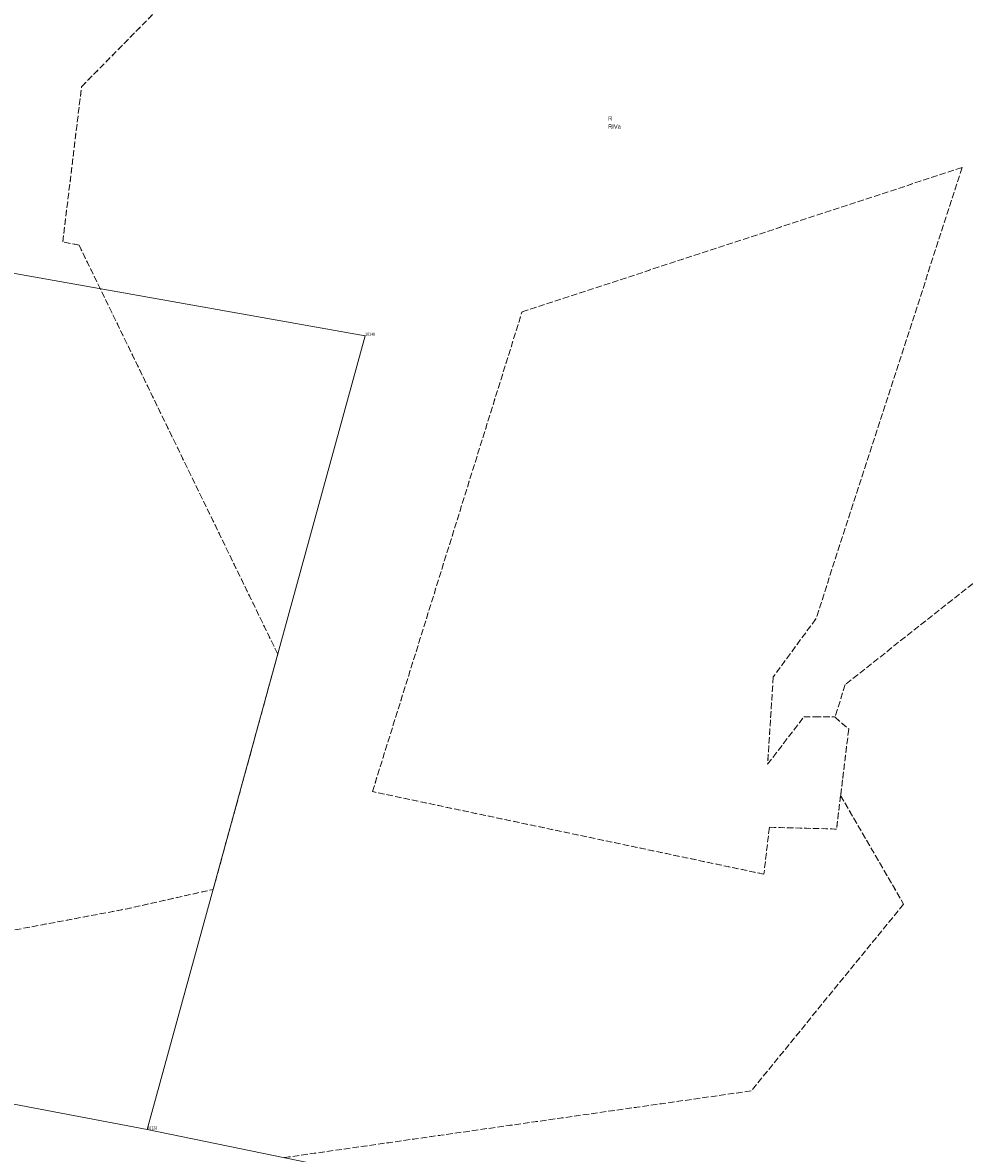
# Model space of a CAD drawing. Header units: metres. Extents: x 6524698 to 6533081, y 5883213 to 5896811.
# Tile 111 of 167: x 6527573 to 6527792, y 5892988 to 5893250. Entities that reach past the tile are written whole.
import ezdxf
from ezdxf import colors
from ezdxf.entities.mleader import LeaderData, LeaderLine
from ezdxf.enums import TextEntityAlignment as Align
from ezdxf.math import Vec2, Vec3

# ---------------------------------------------------------------- set-up
doc = ezdxf.new("R2010")
doc.units = ezdxf.units.M
doc.header["$MEASUREMENT"] = 0
for name, pattern in [('mapa zasadnicza$0$219-500', [0]), ('mapa zasadnicza$0$egkk-500', [2, 1.5, -0.5]), ('mapa zasadnicza$0$egug-500', [1, 0.5, -0.5])]:
    doc.linetypes.add(name, pattern=pattern)
doc.layers.get('0').update_dxf_attribs({"lineweight": 0})
for name, color, linetype in [('mapa zasadnicza$0$203-punkt graniczny', 7, 'Continuous'), ('mapa zasadnicza$0$203-punkt graniczny-Atr104', 7, 'Continuous'), ('mapa zasadnicza$0$209-oznaczenie konturu klasyfikacyjnego', 7, 'Continuous'), ('mapa zasadnicza$0$210-oznaczenie konturu użytku gruntowego', 7, 'Continuous'), ('mapa zasadnicza$0$217-kontur klasyfikacyjny', 7, 'Continuous'), ('mapa zasadnicza$0$218-kontur użytku gruntowego', 7, 'Continuous'), ('mapa zasadnicza$0$219-działka ewidencyjna', 7, 'Continuous')]:
    doc.layers.add(name, color=color, linetype=linetype)
doc.styles.add('mapa zasadnicza$0$STANDARD', font='Working1250', dxfattribs={"width": 0.75})
doc.styles.get("Standard").update_dxf_attribs({"font": 'arial.ttf'})

# ---------------------------------------------------------------- blocks, each defined once
blk = doc.blocks.new('mapa zasadnicza$0$203')
at = {"linetype": 'Continuous', "lineweight": 0}
h = blk.add_hatch(color=0, dxfattribs=at)
edge = h.paths.add_edge_path()
edge.add_arc((0, 0), 0.045, 0, 360)

msp = doc.modelspace()

# ---------------------------------------------------------------- linework, layer by layer
at = {"layer": 'mapa zasadnicza$0$217-kontur klasyfikacyjny', "color": 92, "linetype": 'mapa zasadnicza$0$egkk-500', "lineweight": 18, "flags": 128}
for points in [[(6527586.78, 5893235.42), (6527616.92, 5893266)], [(6527582.42, 5893199.39), (6527586.78, 5893235.42)], [(6527689.03, 5893183.15), (6527791.22, 5893216.68)], [(6527791.22, 5893216.68), (6527757.26, 5893111.96)], [(6527586.19, 5893198.68), (6527582.42, 5893199.39)], [(6527632.33, 5893103.77), (6527586.19, 5893198.68)], [(6527654.31, 5893071.88), (6527689.03, 5893183.15)], [(6527809.43, 5893132.52), (6527764.04, 5893096.71)], [(6527757.26, 5893111.96), (6527747.36, 5893098.5)], [(6527617.34, 5893049.18), (6527632.33, 5893103.77)], [(6527747.36, 5893098.5), (6527746.05, 5893078.22)], [(6527764.04, 5893096.71), (6527761.7, 5893089.11)], [(6527749.69, 5893082.98), (6527754.45, 5893089.19)], [(6527754.45, 5893089.19), (6527756.96, 5893089.19)], [(6527756.96, 5893089.19), (6527761.61, 5893089.19)], [(6527761.61, 5893089.19), (6527761.7, 5893089.11)], [(6527761.7, 5893089.11), (6527764.88, 5893086.35)], [(6527764.88, 5893086.35), (6527763.44, 5893074.57)], [(6527746.05, 5893078.22), (6527749.69, 5893082.98)], [(6527763.44, 5893074.57), (6527762.99, 5893070.96)], [(6527745.18, 5893052.72), (6527654.31, 5893071.88)], [(6527762.99, 5893070.96), (6527762.04, 5893063.18)], [(6527762.99, 5893070.96), (6527777.62, 5893045.75)], [(6527746.46, 5893063.59), (6527745.18, 5893052.72)], [(6527762.04, 5893063.18), (6527746.46, 5893063.59)], [(6527596.97, 5893044.6), (6527617.34, 5893049.18)], [(6527512.35, 5893028.71), (6527596.97, 5893044.6)], [(6527777.62, 5893045.75), (6527742.23, 5893002.43)], [(6527742.23, 5893002.43), (6527633.73, 5892986.94)]]:
    msp.add_lwpolyline(points, dxfattribs=at)
at = {"layer": 'mapa zasadnicza$0$218-kontur użytku gruntowego', "color": 3, "linetype": 'mapa zasadnicza$0$egug-500', "lineweight": 18, "flags": 128}
for points in [[(6527586.78, 5893235.42), (6527616.92, 5893266)], [(6527582.42, 5893199.39), (6527586.78, 5893235.42)], [(6527689.03, 5893183.15), (6527791.22, 5893216.68)], [(6527791.22, 5893216.68), (6527757.26, 5893111.96)], [(6527586.19, 5893198.68), (6527582.42, 5893199.39)], [(6527632.33, 5893103.77), (6527586.19, 5893198.68)], [(6527654.31, 5893071.88), (6527689.03, 5893183.15)], [(6527809.43, 5893132.52), (6527764.04, 5893096.71)], [(6527757.26, 5893111.96), (6527747.36, 5893098.5)], [(6527617.34, 5893049.18), (6527632.33, 5893103.77)], [(6527747.36, 5893098.5), (6527746.05, 5893078.22)], [(6527764.04, 5893096.71), (6527761.7, 5893089.11)], [(6527749.69, 5893082.98), (6527754.45, 5893089.19)], [(6527754.45, 5893089.19), (6527756.96, 5893089.19)], [(6527756.96, 5893089.19), (6527761.61, 5893089.19)], [(6527761.61, 5893089.19), (6527761.7, 5893089.11)], [(6527761.7, 5893089.11), (6527764.88, 5893086.35)], [(6527764.88, 5893086.35), (6527763.44, 5893074.57)], [(6527746.05, 5893078.22), (6527749.69, 5893082.98)], [(6527763.44, 5893074.57), (6527762.99, 5893070.96)], [(6527745.18, 5893052.72), (6527654.31, 5893071.88)], [(6527762.99, 5893070.96), (6527762.04, 5893063.18)], [(6527762.99, 5893070.96), (6527777.62, 5893045.75)], [(6527746.46, 5893063.59), (6527745.18, 5893052.72)], [(6527762.04, 5893063.18), (6527746.46, 5893063.59)], [(6527596.97, 5893044.6), (6527617.34, 5893049.18)], [(6527512.35, 5893028.71), (6527596.97, 5893044.6)], [(6527777.62, 5893045.75), (6527742.23, 5893002.43)], [(6527742.23, 5893002.43), (6527633.73, 5892986.94)]]:
    msp.add_lwpolyline(points, dxfattribs=at)
at = {"layer": 'mapa zasadnicza$0$219-działka ewidencyjna', "color": 7, "linetype": 'mapa zasadnicza$0$219-500', "lineweight": 18, "flags": 128}
for points in [[(6527361.57, 5893229.32), (6527652.61, 5893177.63)], [(6527602.04, 5892993.45), (6527652.61, 5893177.63)], [(6527312.84, 5893048.39), (6527602.04, 5892993.45)], [(6527792.28, 5892954.35), (6527602.04, 5892993.45)]]:
    msp.add_lwpolyline(points, dxfattribs=at)

# ---------------------------------------------------------------- block references
at = {"layer": 'mapa zasadnicza$0$203-punkt graniczny', "color": 7, "linetype": 'Continuous', "lineweight": 18}
for p in [(6527652.61, 5893177.63), (6527602.04, 5892993.45)]:
    msp.add_blockref('mapa zasadnicza$0$203', p, dxfattribs=at)

# ---------------------------------------------------------------- texts
at = {"layer": 'mapa zasadnicza$0$203-punkt graniczny-Atr104', "color": 7, "style": 'mapa zasadnicza$0$STANDARD', "width": 0.667}
for s, p in [('10148', (6527652.61, 5893177.63)), ('10126', (6527602.04, 5892993.45))]:
    msp.add_text(s, height=0.75, dxfattribs=at).set_placement(p)
at = {"layer": 'mapa zasadnicza$0$209-oznaczenie konturu klasyfikacyjnego', "color": 3, "linetype": 'Continuous', "lineweight": 18, "style": 'mapa zasadnicza$0$STANDARD', "width": 0.79}
msp.add_text('RIVa', height=1, dxfattribs=at).set_placement((6527709.03, 5893226.67), align=Align.TOP_LEFT)
at = {"layer": 'mapa zasadnicza$0$210-oznaczenie konturu użytku gruntowego', "color": 3, "linetype": 'Continuous', "lineweight": 18, "style": 'mapa zasadnicza$0$STANDARD', "width": 0.79}
msp.add_text('R', height=1, dxfattribs=at).set_placement((6527709.03, 5893227.57))

# ---------------------------------------------------------------- leaders
at = {"color": 5, "lineweight": 5}
ml = msp.add_multileader_mtext('Standard', dxfattribs=at)
ml.set_content('{\\fISOCPEUR|b0|i0|c238|p34;\\H1.051939x;\\C5;Kolizja WN-TPU nr 3}', color=256)
ml.set_leader_properties()
ml.build(insert=Vec2(0, 0))
ml.multileader.update_dxf_attribs({"has_text_frame": 1, "text_left_attachment_type": 4, "text_right_attachment_type": 4, "arrow_head_size": 15})
ctx = ml.context
ctx.base_point, ctx.char_height, ctx.arrow_head_size, ctx.plane_origin = Vec3(6527666.533, 5893362.861), 50, 15, Vec3(6528359.298, 5892946.87)
ctx.left_attachment, ctx.right_attachment = 4, 4
notes = []
notes.append((ctx, [(1, (1, 1, 0), (6527658.533, 5893362.861), (1, 0), 8, [(1, [(6527380.487, 5893088.457)], 0, [])])]))
ctx.mtext.insert, ctx.mtext.width, ctx.mtext.flow_direction = Vec3(6527668.533, 5893431.237), 700.96029, 5
for ctx, leaders in notes:
    for number, flags, end, landing, length, lines in leaders:
        leader = LeaderData()
        leader.index, (leader.has_last_leader_line, leader.has_dogleg_vector, leader.attachment_direction) = number, flags
        leader.last_leader_point, leader.dogleg_vector, leader.dogleg_length = Vec3(end), Vec3(landing), length
        for number, points, colour, breaks in lines:
            line = LeaderLine()
            line.index, line.vertices, line.color, line.breaks = number, Vec3.list(points), colors.encode_raw_color(colour), breaks
            leader.lines.append(line)
        ctx.leaders.append(leader)

doc.saveas('drawing.dxf')
